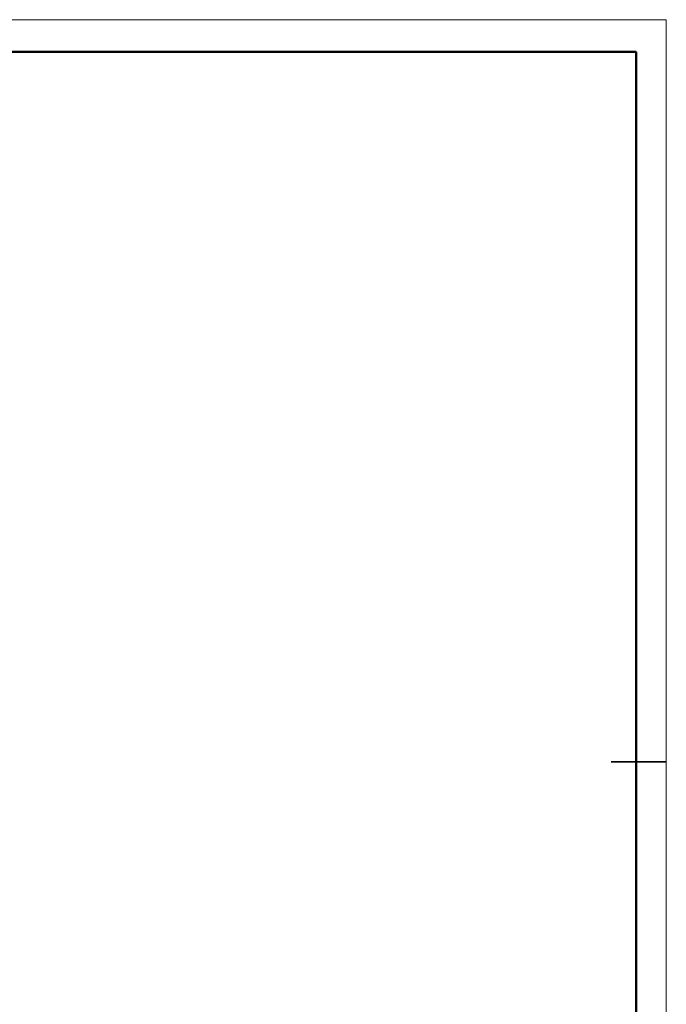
# Model space of a CAD drawing. Header units: millimetres. Extents: x 0 to 840, y 0 to 594.
# Tile 15 of 15: x 582 to 840, y 202 to 594. Entities that reach past the tile are written whole.
import ezdxf

# ---------------------------------------------------------------- set-up
doc = ezdxf.new("R2010")
doc.units = ezdxf.units.MM
doc.layers.get('0').update_dxf_attribs({"lineweight": 18})

msp = doc.modelspace()

# ---------------------------------------------------------------- linework, layer by layer
at = {"color": 7, "linetype": 'Continuous', "lineweight": 18}
for p, q in [((-0.0005, 594.3966), (839.9865, 594.3966)), ((839.9865, 594.3966), (839.9865, 0.3966))]:
    msp.add_line(p, q, dxfattribs=at)
at = {"color": 7, "linetype": 'Continuous', "lineweight": 50}
for p in [(47.9924, 581.5823), (827.9924, 11.5823)]:
    msp.add_line(p, (827.9924, 581.5823), dxfattribs=at)
at = {"color": 7, "linetype": 'Continuous', "lineweight": 35}
msp.add_line((817.9924, 298.5823), (839.9924, 298.5823), dxfattribs=at)

doc.saveas('drawing.dxf')
